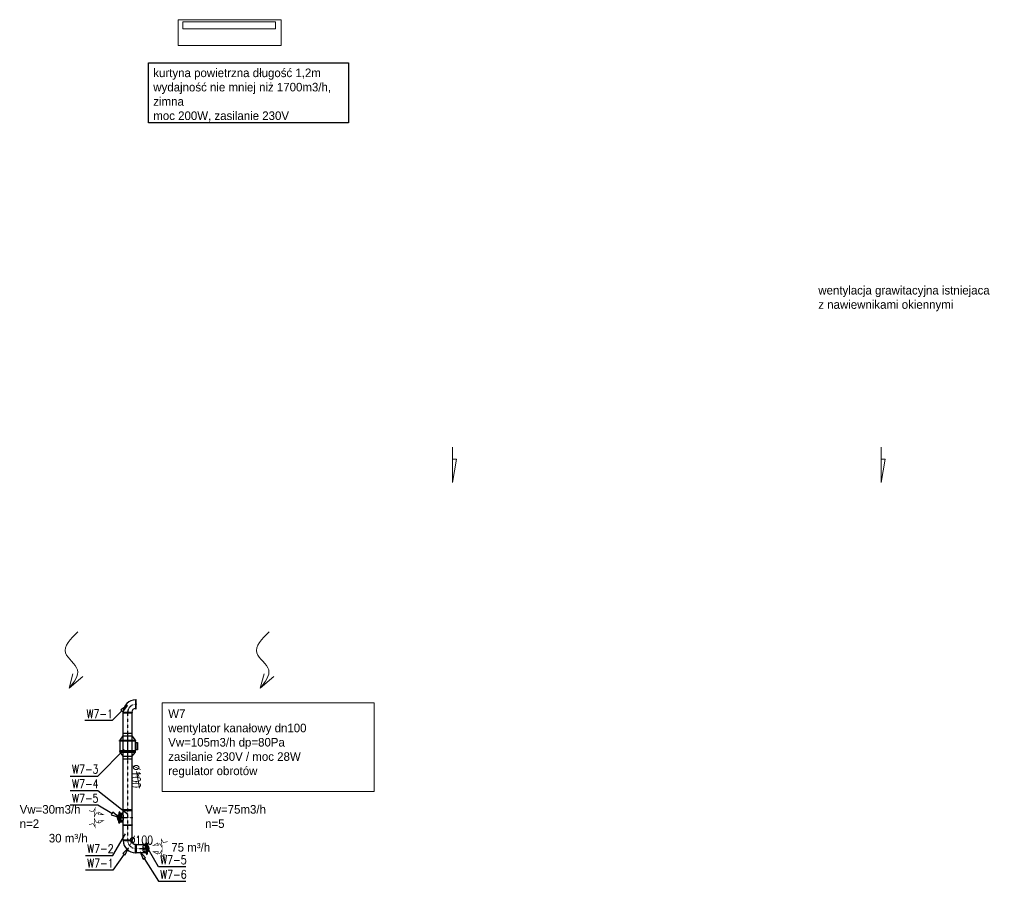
# Model space of a CAD drawing. Header units: millimetres. Extents: x 140532 to 182405, y -11883 to 1516.
# Tile 1 of 23: x 140532 to 141681, y -10612 to -9607. Entities that reach past the tile are written whole.
import ezdxf
from ezdxf.enums import TextEntityAlignment as Align

# ---------------------------------------------------------------- set-up
doc = ezdxf.new("R2010")
doc.units = ezdxf.units.MM
doc.linetypes.add('CENTER', pattern=[0.55, 0.37, -0.06, 0.06, -0.06])
for name, color, linetype, lineweight in [('ins san opis', 7, 'Continuous', 9), ('opis', 7, 'Continuous', 5), ('san opis', 7, 'Continuous', 0), ('WEN_W7-_ZLICZAC', 23, 'Continuous', 30)]:
    doc.layers.add(name, color=color, linetype=linetype, lineweight=lineweight)
for name, color, linetype in [('WEN_W3-_ATRYBUT', 6, 'Continuous'), ('WEN_W3-_OSIE', 2, 'CENTER'), ('WEN_W7-_ATRYBUT', 6, 'Continuous'), ('WEN_W7-_OSIE', 2, 'CENTER')]:
    doc.layers.add(name, color=color, linetype=linetype)
doc.styles.add('STYL_WENTYLE', font='romans.shx', dxfattribs={"width": 0.8})
doc.styles.add('STYL_WENTYLE1', font='txt')

# ---------------------------------------------------------------- blocks, each defined once
blk = doc.blocks.new('G$C920FF791')
at = {"color": 4}
for q in [(8.9, 16.5), (20.5, 13.4)]:
    blk.add_line((4.5, 0), q, dxfattribs=at)
blk.add_spline([(14.7, 65.7), (0.4, 41), (14.3, 21.2), (4.5, 0)], degree=3, dxfattribs=at)
blk = doc.blocks.new('BL10090CW7-_12')
for points in [[(100, 50), (100, 150, 1), (93, 150), (93, 50, 1)], [(50, 0), (-50, 0, -1), (-50, 7), (50, 7, -1)]]:
    blk.add_lwpolyline(points, format="xyb", close=True)
for radius in [143, 43]:
    blk.add_arc((93, 7), radius, 90, 180)
for p in [(0, 0), (100, 100)]:
    blk.add_point(p)
at = {"layer": 'WEN_W7-_OSIE'}
blk.add_arc((100, 0), 100, 90, 180, dxfattribs=at)
at = {"layer": 'WEN_W7-_ATRYBUT', "style": 'STYL_WENTYLE', "width": 0.8, "flags": 8}
blk.add_attdef('WENTYLE', text='', height=100, dxfattribs=at).set_placement((-464, 0), align=Align.BOTTOM_LEFT)
blk = doc.blocks.new('SR-100CW7-_1484-9026222064_14')
blk.add_lwpolyline([(0, -50), (0, 50), (1485, 50), (1485, -50)], close=True)
for p in [(0, 0), (1485, 0)]:
    blk.add_point(p)
at = {"layer": 'WEN_W7-_OSIE'}
blk.add_line((0, 0), (1485, 0), dxfattribs=at)
at = {"layer": 'WEN_W7-_ATRYBUT', "style": 'STYL_WENTYLE', "width": 0.8, "flags": 8}
blk.add_attdef('WENTYLE', text='', height=100, dxfattribs=at).set_placement((742, 0), align=Align.BOTTOM_LEFT)
at = {"layer": 'WEN_W7-_OSIE', "style": 'STYL_WENTYLE', "width": 0.8, "flags": 8}
blk.add_attdef('FI_KANALU', text='', height=100, dxfattribs=at).set_placement((742, 100), align=Align.MIDDLE_CENTER)
blk = doc.blocks.new('KURM-100-C_11')
for p, q in [((-36.99, 13.7), (-3.425, 13.7)), ((-3.425, 32.195), (-3.425, -15.6)), ((3.425, 32.195), (3.425, -15.6)), ((36.99, 13.7), (3.425, 13.7)), ((-54.8, -12), (-3.425, -12)), ((54.8, -12), (3.425, -12))]:
    blk.add_line(p, q)
for points in [[(-68.5, 0, 0.35032231), (-54.8, -12, 0.139130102), (-36.99, 13.7, 0.139130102)], [(-46.58, 10.96), (-38.36, 16.44), (-38.36, 27.4, -0.414213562), (-27.4, 38.36), (27.4, 38.36, -0.414213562), (38.36, 27.4), (38.36, 16.44), (46.58, 10.96)], [(68.5, 0, -0.35032231), (54.8, -12, -0.139130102), (36.99, 13.7, -0.139130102)]]:
    blk.add_lwpolyline(points, format="xyb")
for points in [[(-61.65, 0), (-50, 0), (-50, 30), (-39.73, 30)], [(-6.165, 38.36), (-6.165, 32.195), (6.165, 32.195), (6.165, 38.36)], [(-3.425, 38.36), (-3.425, 44.525), (3.425, 44.525), (3.425, 38.36)], [(61.65, 0), (50, 0), (50, 30), (39.73, 30)]]:
    blk.add_lwpolyline(points)
blk.add_lwpolyline([(-34.25, -15.6), (34.25, -15.6), (37.675, -17.81, -0.254545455), (-37.675, -17.81)], format="xyb", close=True)
for p in [(0, 0), (0, -27.4)]:
    blk.add_point(p)
at = {"layer": 'WEN_W3-_OSIE'}
for p, q in [((-8.4, 0), (8.4, 0)), ((0, 54.8), (0, -27.4))]:
    blk.add_line(p, q, dxfattribs=at)
at = {"layer": 'WEN_W3-_ATRYBUT', "style": 'STYL_WENTYLE', "width": 0.8, "flags": 8}
blk.add_attdef('WENTYLE', text='', height=100, dxfattribs=at).set_placement((0, 0), align=Align.BOTTOM_LEFT)
blk = doc.blocks.new('TCPL100100CW7-_12')
blk.add_line((-7, -50), (-173, -50))
for points in [[(-180, -50), (-180, 50, -1), (-173, 50), (-173, -50, -1)], [(-140, 90), (-40, 90, -1), (-40, 83), (-140, 83, -1)], [(0, -50), (0, 50, 1), (-7, 50), (-7, -50, 1)]]:
    blk.add_lwpolyline(points, format="xyb", close=True)
for points in [[(-173, 50), (-164, 50, 0.414214), (-140, 74), (-140, 83)], [(-7, 50), (-16, 50, -0.414214), (-40, 74), (-40, 83)]]:
    blk.add_lwpolyline(points, format="xyb")
for p in [(-180, 0), (-90, 90), (0, 0)]:
    blk.add_point(p)
at = {"layer": 'WEN_W7-_OSIE'}
for p, q in [((0, 0), (-180, 0)), ((-90, -60), (-90, 90))]:
    blk.add_line(p, q, dxfattribs=at)
at = {"layer": 'WEN_W7-_ATRYBUT', "style": 'STYL_WENTYLE', "width": 0.8, "flags": 8}
blk.add_attdef('WENTYLE', text='', height=100, dxfattribs=at).set_placement((-604, 0), align=Align.BOTTOM_LEFT)
blk = doc.blocks.new('wlot_22')
at = {"color": 0, "const_width": 7}
for points in [[(-333, 82), (-285, 69), (-260, 110), (-270, 13), (-244, 57), (-221, 51), (-225, 37), (-167, 36), (-217, 65), (-221, 51)], [(-333, -82), (-285, -69), (-260, -110), (-270, -13), (-244, -57), (-221, -51), (-225, -37), (-167, -36), (-217, -65), (-221, -51)]]:
    blk.add_lwpolyline(points, dxfattribs=at)
at = {"color": 0, "style": 'STYL_WENTYLE1', "flags": 8}
blk.add_attdef('WENTYLE_M3H', text='', height=50, dxfattribs=at).set_placement((-507, 154), align=Align.BOTTOM_LEFT)
blk = doc.blocks.new('BL10090CW7-_11')
for points in [[(-100, 50), (-100, 150, -1), (-93, 150), (-93, 50, -1)], [(-50, 0), (50, 0, 1), (50, 7), (-50, 7, 1)]]:
    blk.add_lwpolyline(points, format="xyb", close=True)
for radius in [143, 43]:
    blk.add_arc((-93, 7), radius, 0, 90)
for p in [(-100, 100), (0, 0)]:
    blk.add_point(p)
at = {"layer": 'WEN_W7-_OSIE'}
blk.add_arc((-100, 0), 100, 0, 90, dxfattribs=at)
at = {"layer": 'WEN_W7-_ATRYBUT', "style": 'STYL_WENTYLE', "width": 0.8, "flags": 8}
blk.add_attdef('WENTYLE', text='', height=100, dxfattribs=at).set_placement((-50, 0), align=Align.BOTTOM_LEFT)
blk = doc.blocks.new('SR-100CW7-_120_14')
blk.add_lwpolyline([(0, -50), (0, 50), (120, 50), (120, -50)], close=True)
for p in [(0, 0), (120, 0)]:
    blk.add_point(p)
at = {"layer": 'WEN_W7-_OSIE'}
blk.add_line((0, 0), (120, 0), dxfattribs=at)
at = {"layer": 'WEN_W7-_ATRYBUT', "style": 'STYL_WENTYLE', "width": 0.8, "flags": 8}
blk.add_attdef('WENTYLE', text='', height=100, dxfattribs=at).set_placement((60, 0), align=Align.BOTTOM_LEFT)
at = {"layer": 'WEN_W7-_OSIE', "style": 'STYL_WENTYLE', "width": 0.8, "flags": 8}
blk.add_attdef('FI_KANALU', text='', height=100, dxfattribs=at).set_placement((60, 100), align=Align.MIDDLE_CENTER)
blk = doc.blocks.new('TD-250-100XX_11')
for p, q in [((33, -50), (33, 50)), ((81, -88), (81, 88)), ((109.2, 109.25), (193.8, 109.25)), ((222, -88), (222, 88)), ((270, -50), (270, 50))]:
    blk.add_line(p, q)
blk.add_lwpolyline([(109.2, 88), (109.2, 115), (193.8, 115), (193.8, 88)])
for points in [[(0, -50), (0, 50), (33, 50), (81, 88), (222, 88), (270, 50), (303, 50), (303, -50), (270, -50), (222, -88), (81, -88), (33, -50)], [(88.05, -93.28), (88.05, 93.28), (95.1, 93.28), (95.1, -93.28)], [(214.95, -93.28), (214.95, 93.28), (207.9, 93.28), (207.9, -93.28)]]:
    blk.add_lwpolyline(points, close=True)
for p in [(0, 0), (303, 0)]:
    blk.add_point(p)
at = {"layer": 'WEN_W3-_OSIE'}
blk.add_line((0, 0), (303, 0), dxfattribs=at)
at = {"layer": 'WEN_W3-_ATRYBUT', "style": 'STYL_WENTYLE', "width": 0.8, "flags": 8}
blk.add_attdef('WENTYLE', text='', height=100, dxfattribs=at).set_placement((151.5, 0), align=Align.BOTTOM_LEFT)

msp = doc.modelspace()

# ---------------------------------------------------------------- linework, layer by layer
msp.add_lwpolyline([(140682.5, -9657.3), (140916, -9657.3), (140916, -9727.4), (140682.5, -9727.4)], close=True)
at = {"layer": 'opis'}
for points in [[(140717.2, -9637.1), (140837.2, -9637.1), (140837.2, -9607.1), (140717.2, -9607.1)], [(140722.6, -9609.6), (140722.6, -9617.8), (140830.5, -9617.8), (140830.5, -9609.6)]]:
    msp.add_lwpolyline(points, close=True, dxfattribs=at)
at = {"layer": 'san opis'}
for p, q in [((141037.1, -10146.9), (141037.1, -10105.9)), ((141537.1, -10146.9), (141537.1, -10105.9)), ((141037.1, -10146.9), (141041.9, -10119.6)), ((141041.9, -10119.6), (141037.1, -10119.6)), ((141537.1, -10146.9), (141541.9, -10119.6)), ((141541.9, -10119.6), (141537.1, -10119.6)), ((140668.6, -10484.3), (140672, -10503.4)), ((140668.6, -10484.3), (140671.2, -10489.8))]:
    msp.add_line(p, q, dxfattribs=at)
msp.add_lwpolyline([(140698.5, -10403.9), (140945.9, -10403.9), (140945.9, -10507.6), (140698.5, -10507.6)], close=True, dxfattribs=at)
at = {"layer": 'WEN_W3-_ATRYBUT'}
for points in [[(140591.2, -10489.4), (140623.2, -10489.4), (140654.2, -10458.5)], [(140639.9, -10533.1), (140639.1, -10534.5), (140647.7, -10537.6), (140640.7, -10531.7), (140639.9, -10533.1), (140623.2, -10523.4), (140591.2, -10523.4)], [(140726.1, -10595.2), (140694.1, -10595.2), (140682.4, -10575)]]:
    msp.add_lwpolyline(points, dxfattribs=at)
at = {"layer": 'WEN_W7-_ATRYBUT'}
for points in [[(140651.5, -10413.5), (140652.6, -10414.6), (140657.9, -10407.1), (140650.4, -10412.3), (140651.5, -10413.5), (140640.2, -10424.8), (140608.2, -10424.8)], [(140591.2, -10506.4), (140623.2, -10506.4), (140658.5, -10534.1)], [(140608.9, -10582.2), (140640.9, -10582.2), (140655.5, -10557)], [(140654, -10580.6), (140655.3, -10581.5), (140659.1, -10573.2), (140652.6, -10579.6), (140654, -10580.6), (140640.9, -10599.2), (140608.9, -10599.2)], [(140677.5, -10585.6), (140678.9, -10584.8), (140672.7, -10578), (140676.1, -10586.5), (140677.5, -10585.6), (140694.1, -10612.2), (140726.1, -10612.2)]]:
    msp.add_lwpolyline(points, dxfattribs=at)

# ---------------------------------------------------------------- block references
at = {"layer": 'san opis', "rotation": 359.9999999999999}
for p in [(140585.4, -10386.8), (140808.4, -10386.8)]:
    msp.add_blockref('G$C920FF791', p, dxfattribs=at)
at = {"layer": 'san opis', "color": 3}
ref = msp.add_blockref('wlot_22', (140646.3, -10538), dxfattribs=dict(at, xscale=0.1, yscale=0.1, zscale=0.1))
ref.add_attrib('WENTYLE_M3H', ' 30 m³/h', dxfattribs={"layer": '0', "color": 3, "height": 10, "style": 'STYL_WENTYLE1', "flags": 8}).set_placement((140562.5, -10569.9), align=Align.BOTTOM_LEFT)
ref = msp.add_blockref('wlot_22', (140671.4, -10574.1), dxfattribs=dict(at, xscale=0.1, yscale=0.1, zscale=0.1, rotation=179.9999999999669))
ref.add_attrib('WENTYLE_M3H', ' 75 m³/h', dxfattribs={"layer": '0', "color": 3, "height": 10, "style": 'STYL_WENTYLE1', "flags": 8}).set_placement((140705.4, -10580.6), align=Align.BOTTOM_LEFT)
at = {"layer": 'WEN_W7-_ZLICZAC'}
ref = msp.add_blockref('BL10090CW7-_12', (140658.1, -10415.6), dxfattribs=dict(at, xscale=0.1, yscale=0.1, zscale=0.1))
ref.add_attrib('WENTYLE', 'W7-1', dxfattribs={"layer": 'WEN_W7-_ATRYBUT', "height": 10, "style": 'STYL_WENTYLE', "width": 0.8, "flags": 8}).set_placement((140610.2, -10424.8), align=Align.BOTTOM_LEFT)
ref = msp.add_blockref('SR-100CW7-_1484-9026222064_14', (140658.1, -10415.6), dxfattribs=dict(at, xscale=0.1, yscale=0.1, zscale=0.1, rotation=270))
ref.add_attrib('WENTYLE', 'W7-2', dxfattribs={"layer": 'WEN_W7-_ATRYBUT', "height": 10, "style": 'STYL_WENTYLE', "width": 0.8, "flags": 8}).set_placement((140610.9, -10582.2), align=Align.BOTTOM_LEFT)
ref.add_attrib('FI_KANALU', '%%c100', dxfattribs={"layer": 'WEN_W7-_OSIE', "height": 10, "rotation": 270, "style": 'STYL_WENTYLE', "width": 0.8, "flags": 8}).set_placement((140668.1, -10489.8), align=Align.MIDDLE_CENTER)
ref = msp.add_blockref('TD-250-100XX_11', (140658.1, -10439.3), dxfattribs=dict(at, xscale=0.1, yscale=0.1, zscale=0.1, rotation=270))
ref.add_attrib('WENTYLE', 'W7-3', dxfattribs={"layer": 'WEN_W3-_ATRYBUT', "height": 10, "style": 'STYL_WENTYLE', "width": 0.8, "flags": 8}).set_placement((140593.2, -10489.4), align=Align.BOTTOM_LEFT)
ref = msp.add_blockref('TCPL100100CW7-_12', (140658.1, -10529), dxfattribs=dict(at, xscale=0.1, yscale=0.1, zscale=0.1, rotation=90))
ref.add_attrib('WENTYLE', 'W7-4', dxfattribs={"layer": 'WEN_W7-_ATRYBUT', "height": 10, "style": 'STYL_WENTYLE', "width": 0.8, "flags": 8}).set_placement((140593.2, -10506.4), align=Align.BOTTOM_LEFT)
ref = msp.add_blockref('KURM-100-C_11', (140649.1, -10538), dxfattribs=dict(at, xscale=0.1, yscale=0.1, zscale=0.1, rotation=270))
ref.add_attrib('WENTYLE', 'W7-5', dxfattribs={"layer": 'WEN_W3-_ATRYBUT', "height": 10, "style": 'STYL_WENTYLE', "width": 0.8, "flags": 8}).set_placement((140593.2, -10523.4), align=Align.BOTTOM_LEFT)
ref = msp.add_blockref('BL10090CW7-_11', (140658.1, -10564.1), dxfattribs=dict(at, xscale=0.1, yscale=0.1, zscale=0.1, rotation=180))
ref.add_attrib('WENTYLE', 'W7-1', dxfattribs={"layer": 'WEN_W7-_ATRYBUT', "height": 10, "style": 'STYL_WENTYLE', "width": 0.8, "flags": 8}).set_placement((140610.9, -10599.2), align=Align.BOTTOM_LEFT)
ref = msp.add_blockref('SR-100CW7-_120_14', (140668.1, -10574.1), dxfattribs=dict(at, xscale=0.1, yscale=0.1, zscale=0.1))
ref.add_attrib('WENTYLE', 'W7-6', dxfattribs={"layer": 'WEN_W7-_ATRYBUT', "height": 10, "style": 'STYL_WENTYLE', "width": 0.8, "flags": 8}).set_placement((140696.1, -10612.2), align=Align.BOTTOM_LEFT)
ref.add_attrib('FI_KANALU', '%%c100', dxfattribs={"layer": 'WEN_W7-_OSIE', "height": 10, "style": 'STYL_WENTYLE', "width": 0.8, "flags": 8}).set_placement((140674.1, -10564.1), align=Align.MIDDLE_CENTER)
ref = msp.add_blockref('KURM-100-C_11', (140680.1, -10574.1), dxfattribs=dict(at, xscale=0.1, yscale=0.1, zscale=0.1, rotation=90))
ref.add_attrib('WENTYLE', 'W7-5', dxfattribs={"layer": 'WEN_W3-_ATRYBUT', "height": 10, "style": 'STYL_WENTYLE', "width": 0.8, "flags": 8}).set_placement((140696.1, -10595.2), align=Align.BOTTOM_LEFT)

# ---------------------------------------------------------------- texts
at = {"layer": 'ins san opis', "insert": (140688.1, -9664.1), "char_height": 10, "attachment_point": 1}
msp.add_mtext_dynamic_manual_height_columns('\\A1;kurtyna powietrzna długość 1,2m{\\fArabic Typesetting|b0|i0|c238|p34;\\P}wydajność nie mniej niż 1700m3/h, {\\fArabic Typesetting|b0|i0|c238|p34;\\P}zimna {\\fArabic Typesetting|b0|i0|c238|p34;\\P}moc 200W, zasilanie 230V', width=396.717, gutter_width=12.5, heights=[0], dxfattribs=at)
at = {"layer": 'san opis', "char_height": 10, "attachment_point": 1}
for s, insert in [('wentylacja grawitacyjna istniejaca\\Pz nawiewnikami okiennymi', (141463.9, -9917.7)), ('Vw=30m3/h\\Pn=2', (140532.2, -10523.3)), ('Vw=75m3/h\\Pn=5', (140748.5, -10523.3))]:
    msp.add_mtext_dynamic_manual_height_columns(s, width=399.547, gutter_width=12.5, heights=[0], dxfattribs=dict(at, insert=insert))
at = {"layer": 'san opis', "insert": (140705.5, -10411.7), "char_height": 10, "width": 347.221, "attachment_point": 1}
msp.add_mtext('W7\\Pwentylator kanałowy dn100\\PVw=105m3/h dp=80Pa\\Pzasilanie 230V / moc 28W\\Pregulator obrotów', dxfattribs=at)

doc.saveas('drawing.dxf')
